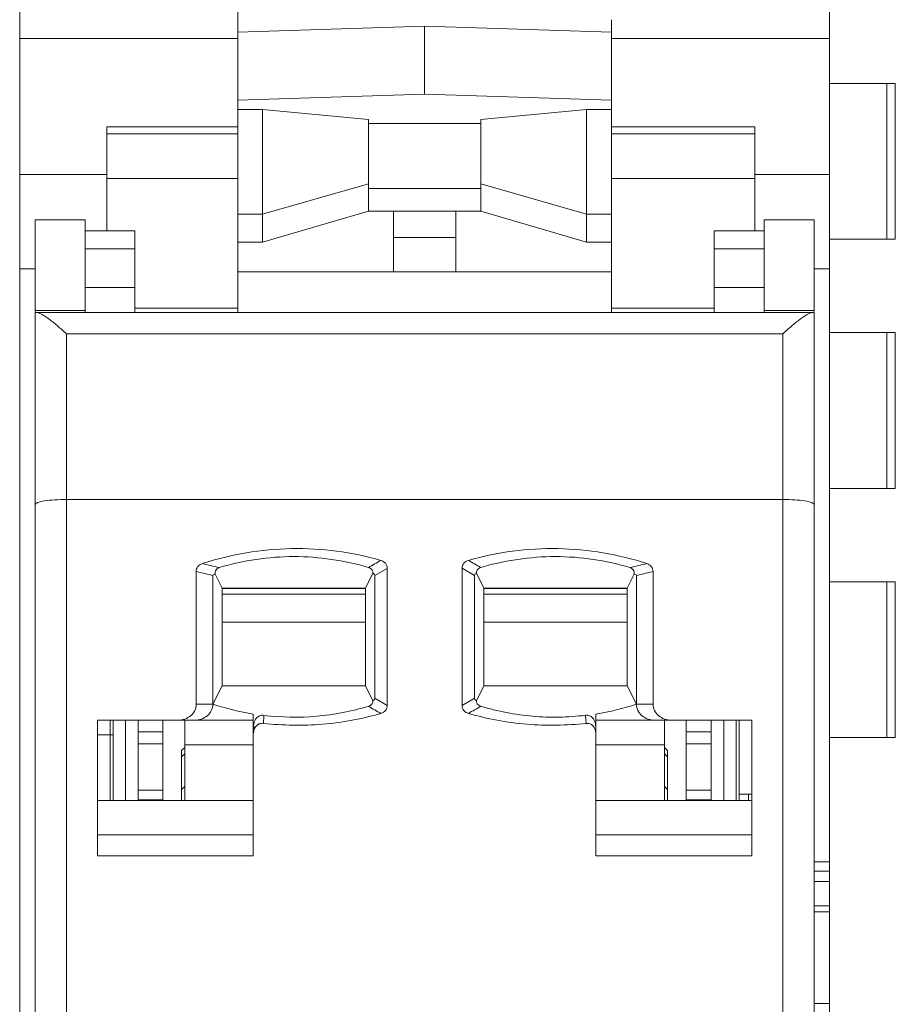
# Model space of a CAD drawing. Header units: inches. Extents: x -121 to 308, y -30 to 271.
# Tile 8 of 15: x 82 to 97, y 80 to 96. Entities that reach past the tile are written whole.
import ezdxf

# ---------------------------------------------------------------- set-up
doc = ezdxf.new("R2010")
doc.units = ezdxf.units.IN
doc.header["$LTSCALE"] = 23.1
doc.header["$MEASUREMENT"] = 0
doc.layers.get('0').update_dxf_attribs({"lineweight": 18})
for name, color, linetype, lineweight in [('1_12_1_1', 7, 'Continuous', 18), ('1_13_1_1', 7, 'Continuous', 18), ('1_2', 7, 'Continuous', 18), ('1_27', 7, 'Continuous', 18), ('1_28', 7, 'Continuous', 18), ('1_29', 7, 'Continuous', 18), ('1_30', 7, 'Continuous', 18), ('1_43_1', 7, 'Continuous', 18), ('1_6', 7, 'Continuous', 18)]:
    doc.layers.add(name, color=color, linetype=linetype, lineweight=lineweight)

msp = doc.modelspace()

# ---------------------------------------------------------------- linework, layer by layer
at = {"color": 7, "linetype": 'Continuous'}
for p, q in [((95.474, 19.068), (95.474, 118.068)), ((82.474, 19.268), (82.474, 115.868)), ((85.974, 96.289), (85.974, 97.895)), ((82.474, 95.988), (85.974, 95.988)), ((91.974, 95.988), (95.474, 95.988)), ((83.874, 92.901), (83.874, 94.569)), ((83.874, 94.569), (85.974, 94.569)), ((91.974, 94.569), (94.274, 94.569)), ((94.274, 94.569), (94.274, 92.901)), ((83.874, 94.459), (85.974, 94.459)), ((91.974, 94.457), (94.274, 94.457)), ((83.874, 93.804), (82.474, 93.804)), ((83.874, 93.739), (85.974, 93.739)), ((91.974, 93.739), (94.274, 93.739)), ((94.274, 93.804), (95.474, 93.804)), ((82.724, 92.29), (82.474, 92.29)), ((95.224, 92.29), (95.474, 92.29)), ((95.474, 82.773), (95.224, 82.773)), ((95.224, 82.622), (95.474, 82.622)), ((95.224, 82.46), (95.474, 82.46)), ((95.474, 82.066), (95.224, 82.066)), ((95.474, 81.973), (95.224, 81.973)), ((95.474, 80.502), (95.224, 80.502))]:
    msp.add_line(p, q, dxfattribs=at)
at = {"layer": '1_12_1_1', "color": 7, "linetype": 'Continuous'}
for p, q in [((96.529, 95.268), (95.474, 95.268)), ((96.393, 92.768), (96.393, 95.268)), ((96.529, 95.268), (96.529, 92.768)), ((95.474, 92.768), (96.529, 92.768))]:
    msp.add_line(p, q, dxfattribs=at)
at = {"layer": '1_13_1_1', "color": 7, "linetype": 'Continuous'}
for p, q in [((96.529, 87.268), (95.474, 87.268)), ((96.393, 84.768), (96.393, 87.268)), ((96.529, 87.268), (96.529, 84.768)), ((95.474, 84.768), (96.529, 84.768))]:
    msp.add_line(p, q, dxfattribs=at)
at = {"layer": '1_2', "color": 7, "linetype": 'Continuous'}
for p, q in [((92.224, 87.158), (89.924, 87.158)), ((93.174, 85.048), (93.174, 83.759)), ((93.574, 83.759), (93.574, 85.048)), ((93.174, 84.86), (93.574, 84.86)), ((93.574, 84.667), (93.174, 84.667)), ((93.174, 83.923), (93.574, 83.923)), ((93.574, 83.766), (93.174, 83.766))]:
    msp.add_line(p, q, dxfattribs=at)
at = {"layer": '1_27', "color": 7, "linetype": 'Continuous'}
for p, q in [((82.724, 91.623), (82.724, 93.076)), ((83.524, 93.076), (82.724, 93.076)), ((83.524, 91.588), (83.524, 93.076)), ((94.424, 93.076), (94.424, 91.588)), ((94.424, 93.076), (95.224, 93.076)), ((95.224, 93.076), (95.224, 91.623)), ((83.524, 92.901), (84.324, 92.901)), ((84.324, 91.588), (84.324, 92.901)), ((93.624, 92.901), (93.624, 91.588)), ((93.624, 92.901), (94.424, 92.901)), ((83.524, 92.612), (84.324, 92.612)), ((93.624, 92.612), (94.424, 92.612)), ((84.324, 91.991), (83.524, 91.991)), ((94.424, 91.991), (93.624, 91.991)), ((84.324, 91.658), (85.974, 91.658)), ((91.974, 91.658), (93.624, 91.658)), ((82.724, 91.623), (82.728, 91.588)), ((83.524, 91.623), (82.724, 91.623)), ((94.424, 91.623), (95.224, 91.623)), ((95.221, 91.588), (95.224, 91.623)), ((83.924, 85.048), (83.924, 83.759)), ((94.024, 83.759), (94.024, 85.048)), ((83.724, 84.814), (83.974, 84.814)), ((94.024, 83.858), (94.224, 83.858)), ((94.174, 83.759), (94.174, 83.858))]:
    msp.add_line(p, q, dxfattribs=at)
at = {"layer": '1_28', "color": 7, "linetype": 'Continuous'}
for p, q in [((85.724, 87.068), (88.024, 87.068)), ((88.024, 86.622), (85.724, 86.622)), ((85.124, 85.048), (85.124, 83.759)), ((85.124, 84.649), (86.224, 84.649))]:
    msp.add_line(p, q, dxfattribs=at)
at = {"layer": '1_29', "color": 7, "linetype": 'Continuous'}
for p, q in [((89.924, 87.068), (92.224, 87.068)), ((92.224, 86.622), (89.924, 86.622)), ((92.824, 83.759), (92.824, 85.048)), ((91.724, 84.649), (92.824, 84.649))]:
    msp.add_line(p, q, dxfattribs=at)
at = {"layer": '1_30', "color": 7, "linetype": 'Continuous'}
for p, q in [((88.024, 87.158), (85.724, 87.158)), ((84.374, 83.759), (84.374, 85.048)), ((84.774, 83.759), (84.774, 85.048)), ((84.374, 84.86), (84.774, 84.86)), ((84.774, 84.667), (84.374, 84.667)), ((84.374, 83.923), (84.774, 83.923)), ((84.374, 83.766), (84.774, 83.766))]:
    msp.add_line(p, q, dxfattribs=at)
at = {"layer": '1_43_1', "color": 7, "linetype": 'Continuous'}
for p, q in [((96.529, 91.268), (95.474, 91.268)), ((96.393, 88.768), (96.393, 91.268)), ((96.529, 91.268), (96.529, 88.768)), ((95.474, 88.768), (96.529, 88.768))]:
    msp.add_line(p, q, dxfattribs=at)
at = {"layer": '1_6', "color": 7, "linetype": 'Continuous'}
for p, q in [((85.974, 91.588), (85.974, 96.289)), ((91.974, 91.588), (91.974, 96.289)), ((88.974, 96.186), (85.974, 96.088)), ((88.974, 95.094), (88.974, 96.186)), ((91.974, 96.088), (88.974, 96.186)), ((88.974, 95.094), (85.974, 94.997)), ((91.974, 94.997), (88.974, 95.094)), ((86.374, 94.85), (85.974, 94.85)), ((86.374, 92.719), (86.374, 94.85)), ((88.074, 94.689), (86.374, 94.85)), ((91.574, 94.85), (89.874, 94.689)), ((91.574, 94.85), (91.574, 92.719)), ((91.974, 94.85), (91.574, 94.85)), ((88.074, 93.215), (88.074, 94.689)), ((89.874, 93.215), (89.874, 94.689)), ((88.074, 94.623), (89.874, 94.623)), ((88.074, 93.654), (86.374, 93.17)), ((89.874, 93.581), (88.074, 93.581)), ((91.574, 93.17), (89.874, 93.654)), ((86.374, 93.17), (85.974, 93.17)), ((86.374, 92.719), (88.074, 93.215)), ((89.874, 93.215), (88.074, 93.215)), ((88.474, 93.215), (88.474, 92.244)), ((89.474, 92.244), (89.474, 93.215)), ((89.874, 93.215), (91.574, 92.719)), ((91.974, 93.17), (91.574, 93.17)), ((89.474, 92.795), (88.474, 92.795)), ((85.974, 92.719), (86.374, 92.719)), ((91.574, 92.719), (91.974, 92.719)), ((91.974, 92.244), (85.974, 92.244)), ((82.724, 21.97), (82.724, 91.588)), ((82.724, 91.588), (95.224, 91.588)), ((95.224, 21.97), (95.224, 91.588)), ((83.224, 91.246), (83.224, 23.561)), ((94.724, 91.246), (83.224, 91.246)), ((94.724, 23.561), (94.724, 91.246)), ((94.724, 88.588), (83.224, 88.588)), ((85.308, 85.303), (85.308, 87.432)), ((85.308, 87.432), (85.574, 87.367)), ((85.611, 87.39), (85.724, 87.166)), ((88.024, 87.166), (88.145, 87.406)), ((88.174, 87.368), (88.374, 87.484)), ((88.374, 87.484), (88.374, 85.281)), ((89.574, 85.281), (89.574, 87.486)), ((89.574, 87.486), (89.774, 87.368)), ((89.804, 87.406), (89.924, 87.166)), ((92.224, 87.166), (92.338, 87.39)), ((92.374, 87.367), (92.641, 87.432)), ((92.641, 87.432), (92.641, 85.303)), ((85.574, 85.303), (85.574, 87.367)), ((88.174, 87.368), (88.174, 85.398)), ((89.774, 85.398), (89.774, 87.368)), ((92.374, 87.367), (92.374, 85.303)), ((85.724, 85.6), (85.724, 87.166)), ((88.024, 87.166), (85.724, 87.166)), ((88.024, 87.166), (88.024, 85.6)), ((89.924, 85.6), (89.924, 87.166)), ((89.924, 87.166), (92.224, 87.166)), ((92.224, 87.166), (92.224, 85.6)), ((85.724, 85.6), (85.574, 85.303)), ((85.724, 85.6), (88.024, 85.6)), ((88.145, 85.36), (88.024, 85.6)), ((89.924, 85.6), (89.804, 85.36)), ((89.924, 85.6), (92.224, 85.6)), ((92.374, 85.303), (92.224, 85.6)), ((88.374, 85.281), (88.174, 85.398)), ((89.774, 85.398), (89.574, 85.281)), ((85.308, 85.303), (85.574, 85.303)), ((92.374, 85.303), (92.641, 85.303)), ((83.724, 82.869), (83.724, 85.048)), ((83.724, 85.048), (86.224, 85.048)), ((83.974, 83.759), (83.974, 85.048)), ((84.174, 85.048), (84.174, 83.759)), ((86.224, 82.869), (86.224, 85.145)), ((86.385, 84.994), (86.393, 85.122)), ((91.566, 84.999), (91.554, 85.127)), ((91.724, 84.849), (91.724, 85.145)), ((91.724, 85.048), (94.224, 85.048)), ((93.774, 83.759), (93.774, 85.048)), ((93.974, 85.048), (93.974, 83.759)), ((94.224, 85.048), (94.224, 82.869)), ((86.233, 84.988), (86.229, 84.959)), ((86.229, 84.959), (86.229, 84.957)), ((86.231, 84.958), (86.231, 84.854)), ((91.708, 84.908), (91.722, 84.855)), ((86.226, 84.84), (86.228, 84.855)), ((91.721, 84.855), (91.723, 84.837)), ((91.724, 82.869), (91.724, 84.844)), ((85.074, 84.558), (85.124, 84.608)), ((85.074, 84.558), (85.074, 83.759)), ((92.824, 84.608), (92.874, 84.558)), ((92.874, 83.759), (92.874, 84.558)), ((85.124, 84.509), (85.074, 84.461)), ((92.874, 84.461), (92.824, 84.509)), ((85.074, 83.935), (85.124, 83.984)), ((92.824, 83.984), (92.874, 83.935)), ((86.224, 83.759), (83.724, 83.759)), ((94.224, 83.759), (91.724, 83.759)), ((86.224, 83.206), (83.724, 83.206)), ((94.224, 83.206), (91.724, 83.206)), ((86.224, 82.869), (83.724, 82.869)), ((94.224, 82.869), (91.724, 82.869))]:
    msp.add_line(p, q, dxfattribs=at)
for centre, radius, start, end in [((62.601, -9.101), 99.315, 76.56453, 76.72466), ((94.06, 77.248), 11.87, 119.1853, 120.2939), ((83.469, 76.527), 12.704, 59.713, 60.7483), ((115.601, -10.044), 100.291, 103.29321, 103.45176), ((86.869, 89.221), 4.126, 251.7063, 261.0037), ((93.293, 94.275), 10.41, 239.8992, 241.1692), ((84.693, 94.152), 10.284, 298.9803, 300.2625), ((91.079, 89.221), 4.126, 278.9967, 288.2943), ((91.522, 84.958), 0.196, 359.9316, 11.2851)]:
    msp.add_arc(centre, radius, start, end, dxfattribs=at)
for points, knots in [([(83.224, 91.246), (83.179, 91.289), (83.091, 91.37), (82.962, 91.474), (82.861, 91.544), (82.792, 91.579), (82.762, 91.588), (82.75, 91.588)], [0, 0, 0, 0, 0.1873184, 0.3578833, 0.4990194, 0.5525069, 0.5903335, 0.5903335, 0.5903335, 0.5903335]), ([(94.724, 91.246), (94.769, 91.289), (94.858, 91.37), (94.987, 91.474), (95.087, 91.544), (95.156, 91.579), (95.186, 91.588), (95.199, 91.588)], [0, 0, 0, 0, 0.1873198, 0.3578804, 0.4990126, 0.5525067, 0.5903409, 0.5903409, 0.5903409, 0.5903409]), ([(83.224, 88.588), (83.16, 88.588), (83.041, 88.585), (82.887, 88.57), (82.786, 88.549), (82.737, 88.528), (82.724, 88.513), (82.724, 88.507)], [0, 0, 0, 0, 0.1928202, 0.3562709, 0.4672725, 0.499276, 0.5176703, 0.5176703, 0.5176703, 0.5176703]), ([(95.224, 88.507), (95.224, 88.513), (95.212, 88.528), (95.163, 88.549), (95.062, 88.57), (94.907, 88.585), (94.788, 88.588), (94.724, 88.588)], [0, 0, 0, 0, 0.0183935, 0.050396, 0.1613998, 0.3248553, 0.5176704, 0.5176704, 0.5176704, 0.5176704]), ([(88.272, 87.611), (87.808, 87.745), (86.834, 87.874), (85.866, 87.71), (85.407, 87.56)], [0, 0, 0, 0, 1.452672, 2.905342, 2.905342, 2.905342, 2.905342]), ([(92.541, 87.56), (92.082, 87.71), (91.114, 87.874), (90.141, 87.745), (89.677, 87.611)], [0, 0, 0, 0, 1.452598, 2.905198, 2.905198, 2.905198, 2.905198]), ([(85.407, 87.56), (85.38, 87.551), (85.329, 87.518), (85.307, 87.46), (85.308, 87.432)], [0, 0, 0, 0, 0.0866371, 0.1727251, 0.1727251, 0.1727251, 0.1727251]), ([(85.677, 87.496), (86.064, 87.612), (86.875, 87.732), (87.686, 87.613), (88.072, 87.497)], [0, 0, 0, 0, 1.213604, 2.427209, 2.427209, 2.427209, 2.427209]), ([(88.374, 87.484), (88.374, 87.513), (88.351, 87.571), (88.299, 87.603), (88.272, 87.611)], [0, 0, 0, 0, 0.086616, 0.1735291, 0.1735291, 0.1735291, 0.1735291]), ([(89.677, 87.611), (89.649, 87.603), (89.598, 87.572), (89.575, 87.514), (89.574, 87.486)], [0, 0, 0, 0, 0.0863666, 0.1724005, 0.1724005, 0.1724005, 0.1724005]), ([(89.876, 87.497), (90.263, 87.613), (91.074, 87.732), (91.885, 87.612), (92.271, 87.495)], [0, 0, 0, 0, 1.213526, 2.427178, 2.427178, 2.427178, 2.427178]), ([(92.641, 87.432), (92.641, 87.46), (92.619, 87.518), (92.568, 87.551), (92.541, 87.56)], [0, 0, 0, 0, 0.0861328, 0.1727593, 0.1727593, 0.1727593, 0.1727593]), ([(85.611, 87.39), (85.605, 87.389), (85.59, 87.387), (85.575, 87.375), (85.574, 87.367)], [0, 0, 0, 0, 0.01981132, 0.04625929, 0.04625929, 0.04625929, 0.04625929]), ([(85.611, 87.39), (85.608, 87.408), (85.609, 87.457), (85.652, 87.488), (85.677, 87.496)], [0, 0, 0, 0, 0.0561297, 0.1368408, 0.1368408, 0.1368408, 0.1368408]), ([(88.072, 87.497), (88.095, 87.49), (88.133, 87.464), (88.144, 87.423), (88.145, 87.406)], [0, 0, 0, 0, 0.0723202, 0.1238918, 0.1238918, 0.1238918, 0.1238918]), ([(88.174, 87.368), (88.174, 87.379), (88.166, 87.396), (88.15, 87.403), (88.145, 87.406)], [0, 0, 0, 0, 0.03178692, 0.05082909, 0.05082909, 0.05082909, 0.05082909]), ([(89.774, 87.368), (89.774, 87.379), (89.783, 87.396), (89.798, 87.403), (89.804, 87.406)], [0, 0, 0, 0, 0.03178435, 0.05082683, 0.05082683, 0.05082683, 0.05082683]), ([(89.804, 87.406), (89.805, 87.423), (89.816, 87.464), (89.853, 87.49), (89.876, 87.497)], [0, 0, 0, 0, 0.0517571, 0.1238967, 0.1238967, 0.1238967, 0.1238967]), ([(92.271, 87.495), (92.297, 87.488), (92.339, 87.457), (92.341, 87.408), (92.338, 87.39)], [0, 0, 0, 0, 0.0809039, 0.1367648, 0.1367648, 0.1367648, 0.1367648]), ([(92.374, 87.367), (92.373, 87.375), (92.359, 87.387), (92.344, 87.389), (92.338, 87.39)], [0, 0, 0, 0, 0.02647937, 0.04629173, 0.04629173, 0.04629173, 0.04629173]), ([(88.145, 85.36), (88.144, 85.343), (88.132, 85.302), (88.095, 85.276), (88.072, 85.269)], [0, 0, 0, 0, 0.0517366, 0.123798, 0.123798, 0.123798, 0.123798]), ([(88.174, 85.398), (88.174, 85.391), (88.169, 85.374), (88.154, 85.364), (88.145, 85.36)], [0, 0, 0, 0, 0.02045372, 0.05090139, 0.05090139, 0.05090139, 0.05090139]), ([(89.774, 85.398), (89.774, 85.391), (89.779, 85.374), (89.795, 85.364), (89.804, 85.36)], [0, 0, 0, 0, 0.02039943, 0.05086197, 0.05086197, 0.05086197, 0.05086197]), ([(89.876, 85.269), (89.853, 85.276), (89.816, 85.302), (89.805, 85.343), (89.804, 85.36)], [0, 0, 0, 0, 0.0723248, 0.1238567, 0.1238567, 0.1238567, 0.1238567]), ([(85.308, 85.303), (85.308, 85.268), (85.29, 85.196), (85.2, 85.085), (85.09, 85.048), (85.021, 85.048)], [0, 0, 0, 0, 0.1067765, 0.2136327, 0.4245618, 0.4245618, 0.4245618, 0.4245618]), ([(85.287, 85.048), (85.357, 85.048), (85.467, 85.085), (85.557, 85.196), (85.574, 85.268), (85.574, 85.303)], [0, 0, 0, 0, 0.2109422, 0.3178077, 0.4245378, 0.4245378, 0.4245378, 0.4245378]), ([(88.072, 85.269), (87.802, 85.189), (87.243, 85.081), (86.674, 85.091), (86.393, 85.123)], [0, 0, 0, 0, 0.848107, 1.696149, 1.696149, 1.696149, 1.696149]), ([(88.273, 85.155), (88.3, 85.164), (88.352, 85.195), (88.374, 85.253), (88.374, 85.281)], [0, 0, 0, 0, 0.0859459, 0.1715399, 0.1715399, 0.1715399, 0.1715399]), ([(89.574, 85.281), (89.575, 85.253), (89.597, 85.195), (89.649, 85.163), (89.676, 85.155)], [0, 0, 0, 0, 0.0862564, 0.1727924, 0.1727924, 0.1727924, 0.1727924]), ([(91.555, 85.125), (91.414, 85.109), (91.132, 85.088), (90.566, 85.108), (90.147, 85.189), (89.876, 85.269)], [0, 0, 0, 0, 0.424268, 0.848483, 1.696184, 1.696184, 1.696184, 1.696184]), ([(92.374, 85.303), (92.374, 85.268), (92.392, 85.196), (92.481, 85.085), (92.592, 85.048), (92.661, 85.048)], [0, 0, 0, 0, 0.1067801, 0.2136407, 0.4245773, 0.4245773, 0.4245773, 0.4245773]), ([(92.928, 85.048), (92.858, 85.048), (92.748, 85.085), (92.658, 85.196), (92.641, 85.268), (92.641, 85.303)], [0, 0, 0, 0, 0.2109459, 0.3178127, 0.4245445, 0.4245445, 0.4245445, 0.4245445]), ([(86.393, 85.123), (86.384, 85.13), (86.357, 85.129), (86.317, 85.117), (86.276, 85.086), (86.245, 85.039), (86.237, 85.005), (86.233, 84.988)], [0, 0, 0, 0, 0.0356553, 0.0703113, 0.1306475, 0.1846338, 0.236375, 0.236375, 0.236375, 0.236375]), ([(86.385, 84.996), (86.701, 84.962), (87.34, 84.951), (87.968, 85.068), (88.273, 85.155)], [0, 0, 0, 0, 0.952981, 1.90606, 1.90606, 1.90606, 1.90606]), ([(89.676, 85.155), (89.981, 85.068), (90.611, 84.951), (91.251, 84.962), (91.566, 84.996)], [0, 0, 0, 0, 0.954267, 1.908445, 1.908445, 1.908445, 1.908445]), ([(91.554, 85.127), (91.577, 85.13), (91.621, 85.125), (91.683, 85.08), (91.707, 85.029), (91.714, 84.997)], [0, 0, 0, 0, 0.0682728, 0.1264134, 0.2269334, 0.2269334, 0.2269334, 0.2269334]), ([(86.278, 84.961), (86.292, 84.975), (86.326, 84.996), (86.366, 84.997), (86.385, 84.996)], [0, 0, 0, 0, 0.0584834, 0.1169768, 0.1169768, 0.1169768, 0.1169768]), ([(91.566, 84.996), (91.596, 84.998), (91.659, 84.986), (91.695, 84.934), (91.708, 84.908)], [0, 0, 0, 0, 0.0888716, 0.178176, 0.178176, 0.178176, 0.178176])]:
    msp.add_open_spline(points, degree=3, knots=knots, dxfattribs=at)
msp.add_open_spline([(86.226, 84.855), (86.229, 84.894), (86.249, 84.934), (86.278, 84.961)], degree=3, dxfattribs=at)

doc.saveas('drawing.dxf')
